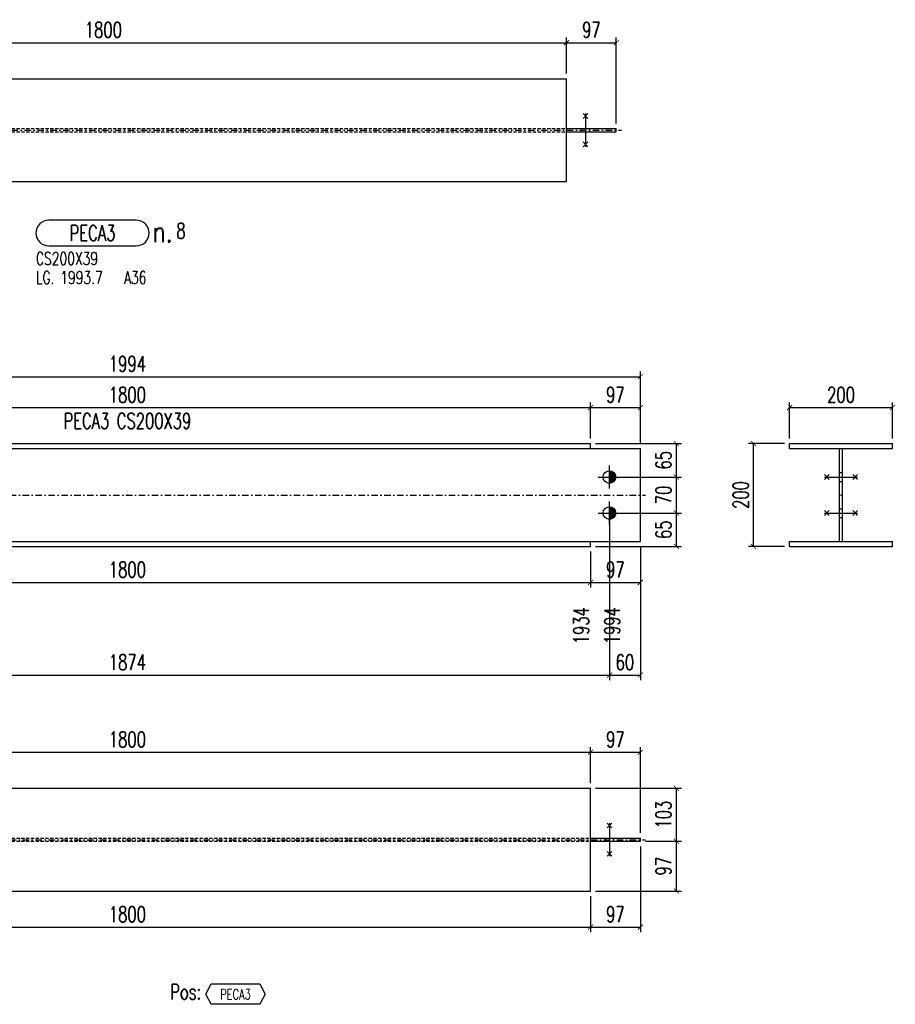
# Model space of a CAD drawing. Header units: feet. Extents: x 14665 to 61549, y 27474 to 37127.
# Tile 9 of 37: x 31459 to 33161, y 30417 to 32331. Entities that reach past the tile are written whole.
import ezdxf
from ezdxf.enums import TextEntityAlignment as Align

# ---------------------------------------------------------------- set-up
doc = ezdxf.new("R2010")
doc.units = ezdxf.units.FT
doc.header["$LTSCALE"] = 25
doc.header["$MEASUREMENT"] = 0
doc.linetypes.add('DASHDOT', pattern=[1, 0.5, -0.25, 0, -0.25])
doc.linetypes.add('HIDDEN', pattern=[0.375, 0.25, -0.125])
doc.layers.get('0').update_dxf_attribs({"linetype": 'CONTINUOUS'})
doc.layers.get('Defpoints').update_dxf_attribs({"linetype": 'CONTINUOUS'})
for name, color, linetype in [('A', 2, 'DASHDOT'), ('FORIR', 4, 'CONTINUOUS'), ('G', 3, 'CONTINUOUS'), ('MARK_DES', 2, 'CONTINUOUS'), ('MARK_MAT', 2, 'CONTINUOUS'), ('MARK_QTA', 4, 'CONTINUOUS'), ('MARK_SBA', 4, 'CONTINUOUS'), ('MARK_SLOT', 6, 'CONTINUOUS'), ('POS_BOX', 6, 'CONTINUOUS'), ('POS_DES', 2, 'CONTINUOUS'), ('POS_MAT', 2, 'CONTINUOUS'), ('TR', 6, 'HIDDEN'), ('TXT1', 7, 'CONTINUOUS')]:
    doc.layers.add(name, color=color, linetype=linetype)
doc.styles.add('1', font='romans', dxfattribs={"width": 0.7, "height": 30})
doc.styles.add('MARK', font='ROMANS', dxfattribs={"width": 0.7})
doc.styles.add('POS', font='ROMANS', dxfattribs={"width": 0.7})
doc.styles.add('ROMANS', font='ROMANS', dxfattribs={"width": 0.8, "height": 28})
doc.dimstyles.get("Standard").update_dxf_attribs({"dimtxt": 30, "dimasz": 1, "dimexe": 1, "dimexo": 1, "dimgap": 1, "dimtad": 1, "dimdec": 0, "dimdsep": 46, "dimtxsty": '1', "dimblk": 'ARCHTICK', "dimcen": 3, "dimclrd": 1, "dimclre": 1, "dimclrt": 3, "dimadec": 0, "dimazin": 0, "dimtfac": 1, "dimtdec": 0, "dimtix": 1, "dimtmove": 0, "dimatfit": 3, "dimfxl": 0, "dimtolj": 1, "dimarcsym": 0})

# ---------------------------------------------------------------- blocks, each defined once
blk = doc.blocks.new('M16')
for p, q in [((0, -22.2), (0, 22.2)), ((-22.2, 0), (22.2, 0))]:
    blk.add_line(p, q)
at = {"color": 4, "const_width": 12.3}
blk.add_lwpolyline([(0, -6.1, 1), (0, 6.1, 1)], format="xyb", dxfattribs=at)
blk.add_circle((0, 0), 12.3)
at = {"flags": 1}
blk.add_attdef('TOLE', (16.7, -8.3), '', height=5.26, dxfattribs=at)
blk = doc.blocks.new('_ArchTick')
at = {"color": 0, "linetype": 'ByBlock', "const_width": 0.15}
blk.add_lwpolyline([(-0.5, -0.5), (0.5, 0.5)], dxfattribs=at)
blk = doc.blocks.new('*D52')
at = {"layer": 'Defpoints', "color": 0, "transparency": 16777216}
for p in [(32568.8, 31576.7), (30768.8, 31506.7), (32568.8, 31506.7)]:
    blk.add_point(p, dxfattribs=at)
at = {"layer": 'TXT1', "color": 1, "lineweight": -2, "transparency": 16777216}
for p, q in [((30768.8, 31516.7), (30768.8, 31586.7)), ((32568.8, 31516.7), (32568.8, 31586.7)), ((30768.8, 31576.7), (32568.8, 31576.7))]:
    blk.add_line(p, q, dxfattribs=at)
at = {"layer": 'TXT1', "color": 1, "lineweight": -2, "transparency": 16777216, "xscale": 10, "yscale": 10, "zscale": 10, "rotation": 180}
blk.add_blockref('_ArchTick', (30768.8, 31576.7), dxfattribs=at)
at = {"layer": 'TXT1', "color": 1, "lineweight": -2, "transparency": 16777216, "xscale": 10, "yscale": 10, "zscale": 10}
blk.add_blockref('_ArchTick', (32568.8, 31576.7), dxfattribs=at)
at = {"layer": 'TXT1', "color": 3, "transparency": 16777216, "insert": (31668.8, 31601.7), "char_height": 30, "attachment_point": 5, "style": '1'}
blk.add_mtext('\\A1;1800', dxfattribs=at)
blk = doc.blocks.new('*D53')
at = {"layer": 'Defpoints', "color": 0, "transparency": 16777216}
for p in [(32665.7, 31576.7), (32568.8, 31506.7), (32665.7, 31497.2)]:
    blk.add_point(p, dxfattribs=at)
at = {"layer": 'TXT1', "color": 1, "lineweight": -2, "transparency": 16777216}
for p, q in [((32568.8, 31516.7), (32568.8, 31586.7)), ((32665.7, 31507.2), (32665.7, 31586.7)), ((32568.8, 31576.7), (32665.7, 31576.7))]:
    blk.add_line(p, q, dxfattribs=at)
at = {"layer": 'TXT1', "color": 1, "lineweight": -2, "transparency": 16777216, "xscale": 10, "yscale": 10, "zscale": 10, "rotation": 180}
blk.add_blockref('_ArchTick', (32568.8, 31576.7), dxfattribs=at)
at = {"layer": 'TXT1', "color": 1, "lineweight": -2, "transparency": 16777216, "xscale": 10, "yscale": 10, "zscale": 10}
blk.add_blockref('_ArchTick', (32665.7, 31576.7), dxfattribs=at)
at = {"layer": 'TXT1', "color": 3, "transparency": 16777216, "insert": (32617.2, 31601.7), "char_height": 30, "attachment_point": 5, "style": '1'}
blk.add_mtext('\\A1;97', dxfattribs=at)
blk = doc.blocks.new('*D55')
at = {"layer": 'Defpoints', "color": 0, "transparency": 16777216}
for p in [(30768.8, 31306.7), (32568.8, 31306.7), (32568.8, 31236.7)]:
    blk.add_point(p, dxfattribs=at)
at = {"layer": 'TXT1', "color": 1, "lineweight": -2, "transparency": 16777216}
for p, q in [((30768.8, 31296.7), (30768.8, 31226.7)), ((32568.8, 31296.7), (32568.8, 31226.7)), ((30768.8, 31236.7), (32568.8, 31236.7))]:
    blk.add_line(p, q, dxfattribs=at)
at = {"layer": 'TXT1', "color": 1, "lineweight": -2, "transparency": 16777216, "xscale": 10, "yscale": 10, "zscale": 10, "rotation": 180}
blk.add_blockref('_ArchTick', (30768.8, 31236.7), dxfattribs=at)
at = {"layer": 'TXT1', "color": 1, "lineweight": -2, "transparency": 16777216, "xscale": 10, "yscale": 10, "zscale": 10}
blk.add_blockref('_ArchTick', (32568.8, 31236.7), dxfattribs=at)
at = {"layer": 'TXT1', "color": 3, "transparency": 16777216, "insert": (31668.8, 31261.7), "char_height": 30, "attachment_point": 5, "style": '1'}
blk.add_mtext('\\A1;1800', dxfattribs=at)
blk = doc.blocks.new('*D56')
at = {"layer": 'Defpoints', "color": 0, "transparency": 16777216}
for p in [(32665.7, 31316.2), (32568.8, 31306.7), (32665.7, 31236.7)]:
    blk.add_point(p, dxfattribs=at)
at = {"layer": 'TXT1', "color": 1, "lineweight": -2, "transparency": 16777216}
for p, q in [((32568.8, 31296.7), (32568.8, 31226.7)), ((32665.7, 31306.2), (32665.7, 31226.7)), ((32568.8, 31236.7), (32665.7, 31236.7))]:
    blk.add_line(p, q, dxfattribs=at)
at = {"layer": 'TXT1', "color": 1, "lineweight": -2, "transparency": 16777216, "xscale": 10, "yscale": 10, "zscale": 10, "rotation": 180}
blk.add_blockref('_ArchTick', (32568.8, 31236.7), dxfattribs=at)
at = {"layer": 'TXT1', "color": 1, "lineweight": -2, "transparency": 16777216, "xscale": 10, "yscale": 10, "zscale": 10}
blk.add_blockref('_ArchTick', (32665.7, 31236.7), dxfattribs=at)
at = {"layer": 'TXT1', "color": 3, "transparency": 16777216, "insert": (32617.2, 31261.7), "char_height": 30, "attachment_point": 5, "style": '1'}
blk.add_mtext('\\A1;97', dxfattribs=at)
blk = doc.blocks.new('*D57')
at = {"layer": 'Defpoints', "color": 0, "transparency": 16777216}
for p in [(30732, 31371.7), (32605.7, 31371.7), (32605.7, 31056.7)]:
    blk.add_point(p, dxfattribs=at)
at = {"layer": 'TXT1', "color": 1, "lineweight": -2, "transparency": 16777216}
for p, q in [((30732, 31361.7), (30732, 31046.7)), ((32605.7, 31361.7), (32605.7, 31046.7)), ((30732, 31056.7), (32605.7, 31056.7))]:
    blk.add_line(p, q, dxfattribs=at)
at = {"layer": 'TXT1', "color": 1, "lineweight": -2, "transparency": 16777216, "xscale": 10, "yscale": 10, "zscale": 10, "rotation": 180}
blk.add_blockref('_ArchTick', (30732, 31056.7), dxfattribs=at)
at = {"layer": 'TXT1', "color": 1, "lineweight": -2, "transparency": 16777216, "xscale": 10, "yscale": 10, "zscale": 10}
blk.add_blockref('_ArchTick', (32605.7, 31056.7), dxfattribs=at)
at = {"layer": 'TXT1', "color": 3, "transparency": 16777216, "insert": (31668.8, 31081.7), "char_height": 30, "attachment_point": 5, "style": '1'}
blk.add_mtext('\\A1;1874', dxfattribs=at)
blk = doc.blocks.new('*D59')
at = {"layer": 'Defpoints', "color": 0, "transparency": 16777216}
for p in [(32605.7, 31371.7), (32665.7, 31316.2), (32665.7, 31056.7)]:
    blk.add_point(p, dxfattribs=at)
at = {"layer": 'TXT1', "color": 1, "lineweight": -2, "transparency": 16777216}
for p, q in [((32605.7, 31361.7), (32605.7, 31046.7)), ((32665.7, 31306.2), (32665.7, 31046.7)), ((32605.7, 31056.7), (32665.7, 31056.7))]:
    blk.add_line(p, q, dxfattribs=at)
at = {"layer": 'TXT1', "color": 1, "lineweight": -2, "transparency": 16777216, "xscale": 10, "yscale": 10, "zscale": 10, "rotation": 180}
blk.add_blockref('_ArchTick', (32605.7, 31056.7), dxfattribs=at)
at = {"layer": 'TXT1', "color": 1, "lineweight": -2, "transparency": 16777216, "xscale": 10, "yscale": 10, "zscale": 10}
blk.add_blockref('_ArchTick', (32665.7, 31056.7), dxfattribs=at)
at = {"layer": 'TXT1', "color": 3, "transparency": 16777216, "insert": (32635.7, 31081.7), "char_height": 30, "attachment_point": 5, "style": '1'}
blk.add_mtext('\\A1;60', dxfattribs=at)
blk = doc.blocks.new('*D63')
at = {"layer": 'Defpoints', "color": 0, "transparency": 16777216}
for p in [(32605.7, 31441.7), (32735.7, 31441.7), (32605.7, 31371.7)]:
    blk.add_point(p, dxfattribs=at)
at = {"layer": 'TXT1', "color": 1, "lineweight": -2, "transparency": 16777216}
for p, q in [((32615.7, 31441.7), (32745.7, 31441.7)), ((32735.7, 31371.7), (32735.7, 31441.7)), ((32615.7, 31371.7), (32745.7, 31371.7))]:
    blk.add_line(p, q, dxfattribs=at)
at = {"layer": 'TXT1', "color": 1, "lineweight": -2, "transparency": 16777216, "xscale": 10, "yscale": 10, "zscale": 10}
for p, rotation in [((32735.7, 31441.7), 90), ((32735.7, 31371.7), 270)]:
    blk.add_blockref('_ArchTick', p, dxfattribs=dict(at, rotation=rotation))
at = {"layer": 'TXT1', "color": 3, "transparency": 16777216, "insert": (32710.7, 31406.7), "char_height": 30, "attachment_point": 5, "rotation": 90, "style": '1'}
blk.add_mtext('\\A1;70', dxfattribs=at)
blk = doc.blocks.new('*D64')
at = {"layer": 'Defpoints', "color": 0, "transparency": 16777216}
for p in [(32568.8, 31506.7), (32735.7, 31506.7), (32605.7, 31441.7)]:
    blk.add_point(p, dxfattribs=at)
at = {"layer": 'TXT1', "color": 1, "lineweight": -2, "transparency": 16777216}
for p, q in [((32578.8, 31506.7), (32745.7, 31506.7)), ((32735.7, 31441.7), (32735.7, 31506.7)), ((32615.7, 31441.7), (32745.7, 31441.7))]:
    blk.add_line(p, q, dxfattribs=at)
at = {"layer": 'TXT1', "color": 1, "lineweight": -2, "transparency": 16777216, "xscale": 10, "yscale": 10, "zscale": 10}
for p, rotation in [((32735.7, 31506.7), 90), ((32735.7, 31441.7), 270)]:
    blk.add_blockref('_ArchTick', p, dxfattribs=dict(at, rotation=rotation))
at = {"layer": 'TXT1', "color": 3, "transparency": 16777216, "insert": (32710.7, 31474.2), "char_height": 30, "attachment_point": 5, "rotation": 90, "style": '1'}
blk.add_mtext('\\A1;65', dxfattribs=at)
blk = doc.blocks.new('*D65')
at = {"layer": 'Defpoints', "color": 0, "transparency": 16777216}
for p in [(32605.7, 31371.7), (32735.7, 31371.7), (32568.8, 31306.7)]:
    blk.add_point(p, dxfattribs=at)
at = {"layer": 'TXT1', "color": 1, "lineweight": -2, "transparency": 16777216}
for p, q in [((32615.7, 31371.7), (32745.7, 31371.7)), ((32735.7, 31306.7), (32735.7, 31371.7)), ((32578.8, 31306.7), (32745.7, 31306.7))]:
    blk.add_line(p, q, dxfattribs=at)
at = {"layer": 'TXT1', "color": 1, "lineweight": -2, "transparency": 16777216, "xscale": 10, "yscale": 10, "zscale": 10}
for p, rotation in [((32735.7, 31371.7), 90), ((32735.7, 31306.7), 270)]:
    blk.add_blockref('_ArchTick', p, dxfattribs=dict(at, rotation=rotation))
at = {"layer": 'TXT1', "color": 3, "transparency": 16777216, "insert": (32710.7, 31339.2), "char_height": 30, "attachment_point": 5, "rotation": 90, "style": '1'}
blk.add_mtext('\\A1;65', dxfattribs=at)
blk = doc.blocks.new('*D66')
at = {"layer": 'Defpoints', "color": 0, "transparency": 16777216}
for p in [(32665.7, 31636.7), (30672, 31497.2), (32665.7, 31497.2)]:
    blk.add_point(p, dxfattribs=at)
at = {"layer": 'TXT1', "color": 1, "lineweight": -2, "transparency": 16777216}
for p, q in [((30672, 31507.2), (30672, 31646.7)), ((32665.7, 31507.2), (32665.7, 31646.7)), ((30672, 31636.7), (32665.7, 31636.7))]:
    blk.add_line(p, q, dxfattribs=at)
at = {"layer": 'TXT1', "color": 1, "lineweight": -2, "transparency": 16777216, "xscale": 10, "yscale": 10, "zscale": 10, "rotation": 180}
blk.add_blockref('_ArchTick', (30672, 31636.7), dxfattribs=at)
at = {"layer": 'TXT1', "color": 1, "lineweight": -2, "transparency": 16777216, "xscale": 10, "yscale": 10, "zscale": 10}
blk.add_blockref('_ArchTick', (32665.7, 31636.7), dxfattribs=at)
at = {"layer": 'TXT1', "color": 3, "transparency": 16777216, "insert": (31668.8, 31661.7), "char_height": 30, "attachment_point": 5, "style": '1'}
blk.add_mtext('\\A1;1994', dxfattribs=at)
blk = doc.blocks.new('3D_INFOM')
blk.add_point((0, 0))
at = {"layer": 'FORIR', "flags": 1}
for tag, p in [('MARK', (7.55, -4.31)), ('NUM_DIS', (7.55, -11.68)), ('NOT_PEZ', (45.73, -11.68)), ('QTA_PEZ', (7.55, -18.55)), ('TIP_PEZ', (45.73, -18.55)), ('TRA_PEZ', (7.55, -26.33)), ('COS_PEZ', (45.73, -26.33)), ('DES_PEZ', (7.55, -33.75))]:
    blk.add_attdef(tag, p, '', height=5, dxfattribs=at)
blk = doc.blocks.new('MS')
at = {"color": 6}
for p, q in [((-4.7, 22.8), (4.7, 32.1)), ((-4.7, 32.1), (4.7, 22.8)), ((-4.7, -22.8), (4.7, -32.1)), ((-4.7, -32.1), (4.7, -22.8))]:
    blk.add_line(p, q, dxfattribs=at)
at = {"color": 3}
blk.add_line((0, -32.1), (0, 32.1), dxfattribs=at)
at = {"flags": 1}
for tag, p, height in [('DIAM', (0, 0), 8.01), ('AVAN', (1.3, -18.2), 5.26), ('TOLE', (1.3, -9.7), 5.26), ('DIET', (1.3, -24.6), 5.26)]:
    blk.add_attdef(tag, p, '', height=height, dxfattribs=at)
blk = doc.blocks.new('*D68')
at = {"layer": 'Defpoints', "color": 0, "transparency": 16777216}
for p in [(33155.7, 31576.7), (32955.7, 31506.7), (33155.7, 31506.7)]:
    blk.add_point(p, dxfattribs=at)
at = {"layer": 'TXT1', "color": 1, "lineweight": -2, "transparency": 16777216}
for p, q in [((32955.7, 31516.7), (32955.7, 31586.7)), ((33155.7, 31516.7), (33155.7, 31586.7)), ((32955.7, 31576.7), (33155.7, 31576.7))]:
    blk.add_line(p, q, dxfattribs=at)
at = {"layer": 'TXT1', "color": 1, "lineweight": -2, "transparency": 16777216, "xscale": 10, "yscale": 10, "zscale": 10, "rotation": 180}
blk.add_blockref('_ArchTick', (32955.7, 31576.7), dxfattribs=at)
at = {"layer": 'TXT1', "color": 1, "lineweight": -2, "transparency": 16777216, "xscale": 10, "yscale": 10, "zscale": 10}
blk.add_blockref('_ArchTick', (33155.7, 31576.7), dxfattribs=at)
at = {"layer": 'TXT1', "color": 3, "transparency": 16777216, "insert": (33055.7, 31601.7), "char_height": 30, "attachment_point": 5, "style": '1'}
blk.add_mtext('\\A1;200', dxfattribs=at)
blk = doc.blocks.new('*D69')
at = {"layer": 'Defpoints', "color": 0, "transparency": 16777216}
for p in [(32885.7, 31506.7), (32955.7, 31506.7), (32955.7, 31306.7)]:
    blk.add_point(p, dxfattribs=at)
at = {"layer": 'TXT1', "color": 1, "lineweight": -2, "transparency": 16777216}
for p, q in [((32945.7, 31506.7), (32875.7, 31506.7)), ((32885.7, 31306.7), (32885.7, 31506.7)), ((32945.7, 31306.7), (32875.7, 31306.7))]:
    blk.add_line(p, q, dxfattribs=at)
at = {"layer": 'TXT1', "color": 1, "lineweight": -2, "transparency": 16777216, "xscale": 10, "yscale": 10, "zscale": 10}
for p, rotation in [((32885.7, 31506.7), 90), ((32885.7, 31306.7), 270)]:
    blk.add_blockref('_ArchTick', p, dxfattribs=dict(at, rotation=rotation))
at = {"layer": 'TXT1', "color": 3, "transparency": 16777216, "insert": (32860.7, 31406.7), "char_height": 30, "attachment_point": 5, "rotation": 90, "style": '1'}
blk.add_mtext('\\A1;200', dxfattribs=at)
blk = doc.blocks.new('*D73')
at = {"layer": 'Defpoints', "color": 0, "transparency": 16777216}
for p in [(32568.8, 30906.7), (30768.8, 30836.7), (32568.8, 30836.7)]:
    blk.add_point(p, dxfattribs=at)
at = {"layer": 'TXT1', "color": 1, "lineweight": -2, "transparency": 16777216}
for p, q in [((30768.8, 30846.7), (30768.8, 30916.7)), ((32568.8, 30846.7), (32568.8, 30916.7)), ((30768.8, 30906.7), (32568.8, 30906.7))]:
    blk.add_line(p, q, dxfattribs=at)
at = {"layer": 'TXT1', "color": 1, "lineweight": -2, "transparency": 16777216, "xscale": 10, "yscale": 10, "zscale": 10, "rotation": 180}
blk.add_blockref('_ArchTick', (30768.8, 30906.7), dxfattribs=at)
at = {"layer": 'TXT1', "color": 1, "lineweight": -2, "transparency": 16777216, "xscale": 10, "yscale": 10, "zscale": 10}
blk.add_blockref('_ArchTick', (32568.8, 30906.7), dxfattribs=at)
at = {"layer": 'TXT1', "color": 3, "transparency": 16777216, "insert": (31668.8, 30931.7), "char_height": 30, "attachment_point": 5, "style": '1'}
blk.add_mtext('\\A1;1800', dxfattribs=at)
blk = doc.blocks.new('*D74')
at = {"layer": 'Defpoints', "color": 0, "transparency": 16777216}
for p in [(32665.7, 30906.7), (32568.8, 30836.7), (32665.7, 30739.9)]:
    blk.add_point(p, dxfattribs=at)
at = {"layer": 'TXT1', "color": 1, "lineweight": -2, "transparency": 16777216}
for p, q in [((32568.8, 30846.7), (32568.8, 30916.7)), ((32665.7, 30749.9), (32665.7, 30916.7)), ((32568.8, 30906.7), (32665.7, 30906.7))]:
    blk.add_line(p, q, dxfattribs=at)
at = {"layer": 'TXT1', "color": 1, "lineweight": -2, "transparency": 16777216, "xscale": 10, "yscale": 10, "zscale": 10, "rotation": 180}
blk.add_blockref('_ArchTick', (32568.8, 30906.7), dxfattribs=at)
at = {"layer": 'TXT1', "color": 1, "lineweight": -2, "transparency": 16777216, "xscale": 10, "yscale": 10, "zscale": 10}
blk.add_blockref('_ArchTick', (32665.7, 30906.7), dxfattribs=at)
at = {"layer": 'TXT1', "color": 3, "transparency": 16777216, "insert": (32617.2, 30931.7), "char_height": 30, "attachment_point": 5, "style": '1'}
blk.add_mtext('\\A1;97', dxfattribs=at)
blk = doc.blocks.new('*D75')
at = {"layer": 'Defpoints', "color": 0, "transparency": 16777216}
for p in [(32665.7, 30733.6), (32735.7, 30733.6), (32568.8, 30636.7)]:
    blk.add_point(p, dxfattribs=at)
at = {"layer": 'TXT1', "color": 1, "lineweight": -2, "transparency": 16777216}
for p, q in [((32675.7, 30733.6), (32745.7, 30733.6)), ((32735.7, 30636.7), (32735.7, 30733.6)), ((32578.8, 30636.7), (32745.7, 30636.7))]:
    blk.add_line(p, q, dxfattribs=at)
at = {"layer": 'TXT1', "color": 1, "lineweight": -2, "transparency": 16777216, "xscale": 10, "yscale": 10, "zscale": 10}
for p, rotation in [((32735.7, 30733.6), 90), ((32735.7, 30636.7), 270)]:
    blk.add_blockref('_ArchTick', p, dxfattribs=dict(at, rotation=rotation))
at = {"layer": 'TXT1', "color": 3, "transparency": 16777216, "insert": (32710.7, 30685.2), "char_height": 30, "attachment_point": 5, "rotation": 90, "style": '1'}
blk.add_mtext('\\A1;97', dxfattribs=at)
blk = doc.blocks.new('*D76')
at = {"layer": 'Defpoints', "color": 0, "transparency": 16777216}
for p in [(32568.8, 30836.7), (32735.7, 30836.7), (32665.7, 30733.6)]:
    blk.add_point(p, dxfattribs=at)
at = {"layer": 'TXT1', "color": 1, "lineweight": -2, "transparency": 16777216}
for p, q in [((32578.8, 30836.7), (32745.7, 30836.7)), ((32735.7, 30733.6), (32735.7, 30836.7)), ((32675.7, 30733.6), (32745.7, 30733.6))]:
    blk.add_line(p, q, dxfattribs=at)
at = {"layer": 'TXT1', "color": 1, "lineweight": -2, "transparency": 16777216, "xscale": 10, "yscale": 10, "zscale": 10}
for p, rotation in [((32735.7, 30836.7), 90), ((32735.7, 30733.6), 270)]:
    blk.add_blockref('_ArchTick', p, dxfattribs=dict(at, rotation=rotation))
at = {"layer": 'TXT1', "color": 3, "transparency": 16777216, "insert": (32710.7, 30785.2), "char_height": 30, "attachment_point": 5, "rotation": 90, "style": '1'}
blk.add_mtext('\\A1;103', dxfattribs=at)
blk = doc.blocks.new('*D78')
at = {"layer": 'Defpoints', "color": 0, "transparency": 16777216}
for p in [(30768.8, 30636.7), (32568.8, 30636.7), (32568.8, 30566.7)]:
    blk.add_point(p, dxfattribs=at)
at = {"layer": 'TXT1', "color": 1, "lineweight": -2, "transparency": 16777216}
for p, q in [((30768.8, 30626.7), (30768.8, 30556.7)), ((32568.8, 30626.7), (32568.8, 30556.7)), ((30768.8, 30566.7), (32568.8, 30566.7))]:
    blk.add_line(p, q, dxfattribs=at)
at = {"layer": 'TXT1', "color": 1, "lineweight": -2, "transparency": 16777216, "xscale": 10, "yscale": 10, "zscale": 10, "rotation": 180}
blk.add_blockref('_ArchTick', (30768.8, 30566.7), dxfattribs=at)
at = {"layer": 'TXT1', "color": 1, "lineweight": -2, "transparency": 16777216, "xscale": 10, "yscale": 10, "zscale": 10}
blk.add_blockref('_ArchTick', (32568.8, 30566.7), dxfattribs=at)
at = {"layer": 'TXT1', "color": 3, "transparency": 16777216, "insert": (31668.8, 30591.7), "char_height": 30, "attachment_point": 5, "style": '1'}
blk.add_mtext('\\A1;1800', dxfattribs=at)
blk = doc.blocks.new('*D79')
at = {"layer": 'Defpoints', "color": 0, "transparency": 16777216}
for p in [(32665.7, 30733.6), (32568.8, 30636.7), (32665.7, 30566.7)]:
    blk.add_point(p, dxfattribs=at)
at = {"layer": 'TXT1', "color": 1, "lineweight": -2, "transparency": 16777216}
for p, q in [((32665.7, 30723.6), (32665.7, 30556.7)), ((32568.8, 30626.7), (32568.8, 30556.7)), ((32568.8, 30566.7), (32665.7, 30566.7))]:
    blk.add_line(p, q, dxfattribs=at)
at = {"layer": 'TXT1', "color": 1, "lineweight": -2, "transparency": 16777216, "xscale": 10, "yscale": 10, "zscale": 10, "rotation": 180}
blk.add_blockref('_ArchTick', (32568.8, 30566.7), dxfattribs=at)
at = {"layer": 'TXT1', "color": 1, "lineweight": -2, "transparency": 16777216, "xscale": 10, "yscale": 10, "zscale": 10}
blk.add_blockref('_ArchTick', (32665.7, 30566.7), dxfattribs=at)
at = {"layer": 'TXT1', "color": 3, "transparency": 16777216, "insert": (32617.2, 30591.7), "char_height": 30, "attachment_point": 5, "style": '1'}
blk.add_mtext('\\A1;97', dxfattribs=at)
blk = doc.blocks.new('POSITION_PRO')
at = {"layer": 'POS_BOX'}
blk.add_lwpolyline([(10.5, -2), (9.5, -4), (0, -4), (-1, -2), (0, 0), (9.5, 0)], close=True, dxfattribs=at)
at = {"insert": (-7.93, -0.05), "char_height": 3, "width": 11.9956, "attachment_point": 1, "style": 'POS'}
blk.add_mtext('Pos:', dxfattribs=at)
at = {"style": 'POS', "width": 0.7}
blk.add_attdef('POS_PEZ', text='', height=2, dxfattribs=at).set_placement((4.76, -3.05), align=Align.CENTER)
at = {"layer": 'POS_DES', "style": 'POS', "width": 0.7, "flags": 1}
for tag, p in [('SPE_PRO', (-7.8, -5.07)), ('LUN_PRO', (-7.82, -5.58)), ('LAR_PRO', (-7.79, -4.53))]:
    blk.add_attdef(tag, p, '', height=0.35, dxfattribs=at)
at = {"layer": 'POS_MAT', "style": 'POS', "width": 0.7, "flags": 1}
for tag, p in [('MAT_PRO', (-6.89, -4.03)), ('PUN_NET2', (-6.94, -7.74)), ('NOM_PRO', (-6.94, -6.11)), ('PUN_NET', (-6.94, -7.16)), ('PUN_LIS', (-6.94, -6.63)), ('MAR_CMP', (-6.89, -8.22)), ('NOT_PEZ', (-6.89, -9.21)), ('QTA_PEZ', (-6.89, -8.75))]:
    blk.add_attdef(tag, text='', height=0.35, dxfattribs=at).set_placement(p, align=Align.CENTER)
blk = doc.blocks.new('3D_INFOPOS')
blk.add_point((0, 0))
at = {"layer": 'FORIR', "flags": 1}
for tag, p in [('POS_PEZ', (7.6, -4.3)), ('MAT_PRO', (7.6, -11.9))]:
    blk.add_attdef(tag, p, '', height=5.26, dxfattribs=at)
blk = doc.blocks.new('*D150')
at = {"layer": 'Defpoints', "color": 0, "transparency": 16777216}
for p in [(32522.1, 32286), (30722.1, 32216), (32522.1, 32216)]:
    blk.add_point(p, dxfattribs=at)
at = {"layer": 'TXT1', "color": 1, "lineweight": -2, "transparency": 16777216}
for p, q in [((30722.1, 32226), (30722.1, 32296)), ((32522.1, 32226), (32522.1, 32296)), ((30722.1, 32286), (32522.1, 32286))]:
    blk.add_line(p, q, dxfattribs=at)
at = {"layer": 'TXT1', "color": 1, "lineweight": -2, "transparency": 16777216, "xscale": 10, "yscale": 10, "zscale": 10, "rotation": 180}
blk.add_blockref('_ArchTick', (30722.1, 32286), dxfattribs=at)
at = {"layer": 'TXT1', "color": 1, "lineweight": -2, "transparency": 16777216, "xscale": 10, "yscale": 10, "zscale": 10}
blk.add_blockref('_ArchTick', (32522.1, 32286), dxfattribs=at)
at = {"layer": 'TXT1', "color": 3, "transparency": 16777216, "insert": (31622.1, 32311), "char_height": 30, "attachment_point": 5, "style": '1'}
blk.add_mtext('\\A1;1800', dxfattribs=at)
blk = doc.blocks.new('*D151')
at = {"layer": 'Defpoints', "color": 0, "transparency": 16777216}
for p in [(32619, 32286), (32522.1, 32216), (32619, 32119.2)]:
    blk.add_point(p, dxfattribs=at)
at = {"layer": 'TXT1', "color": 1, "lineweight": -2, "transparency": 16777216}
for p, q in [((32522.1, 32226), (32522.1, 32296)), ((32619, 32129.2), (32619, 32296)), ((32522.1, 32286), (32619, 32286))]:
    blk.add_line(p, q, dxfattribs=at)
at = {"layer": 'TXT1', "color": 1, "lineweight": -2, "transparency": 16777216, "xscale": 10, "yscale": 10, "zscale": 10, "rotation": 180}
blk.add_blockref('_ArchTick', (32522.1, 32286), dxfattribs=at)
at = {"layer": 'TXT1', "color": 1, "lineweight": -2, "transparency": 16777216, "xscale": 10, "yscale": 10, "zscale": 10}
blk.add_blockref('_ArchTick', (32619, 32286), dxfattribs=at)
at = {"layer": 'TXT1', "color": 3, "transparency": 16777216, "insert": (32570.6, 32311), "char_height": 30, "attachment_point": 5, "style": '1'}
blk.add_mtext('\\A1;97', dxfattribs=at)
blk = doc.blocks.new('M8_PRO')
at = {"layer": 'MARK_SLOT'}
blk.add_lwpolyline([(2.5, 0), (19.5, 0, 0.414214), (22, 2.5), (22, 2.5, 0.414214), (19.5, 5), (2.5, 5, 0.414214), (0, 2.5), (0, 2.5, 0.414214)], format="xyb", close=True, dxfattribs=at)
at = {"style": 'MARK', "width": 0.7, "flags": 1}
for tag, p in [('TRA_PEZ', (-2.05, 4.97)), ('SUN_LIS', (-2.05, 3.9)), ('PUN_LIS', (-2.05, 4.44)), ('TIP_PEZ', (-2.05, 2.29)), ('DES_PEZ', (-2.05, 3.37)), ('NOT_PEZ', (-2.05, 2.83)), ('ING_PEZ', (-2.05, 1.76)), ('COD_PEZ', (-2.05, 0.69)), ('COS_PEZ', (-2.05, 0.15)), ('MCL_PEZ', (-2.05, 1.22)), ('DIM_PRO', (-2.05, -0.38))]:
    blk.add_attdef(tag, p, '', height=0.35, dxfattribs=at)
at = {"style": 'MARK', "width": 0.7}
blk.add_attdef('MAR_PEZ', text='', height=3, dxfattribs=at).set_placement((11, 2.5), align=Align.MIDDLE)
at = {"layer": 'MARK_DES', "style": 'MARK', "width": 0.7}
blk.add_text('LG.', height=2.5, dxfattribs=at).set_placement((0, -7.4))
for tag, p in [('NOM_PRO', (0, -3.7)), ('LUN_PRO', (4.73, -7.4))]:
    blk.add_attdef(tag, p, '', height=2.5, dxfattribs=at)
at = {"layer": 'MARK_MAT', "style": 'MARK', "width": 0.7}
blk.add_attdef('MAT_PRO', (17.13, -7.4), '', height=2.5, dxfattribs=at)
at = {"layer": 'MARK_QTA', "style": 'ROMANS', "width": 0.8}
blk.add_text('n.', height=4, dxfattribs=at).set_placement((24.62, 2.75), align=Align.MIDDLE)
at = {"layer": 'MARK_QTA', "style": 'MARK', "width": 0.7}
blk.add_attdef('QTA_PEZ', (27.29, 1.42), '', height=3, dxfattribs=at)
at = {"layer": 'MARK_SBA', "style": 'MARK', "width": 0.7}
blk.add_attdef('SBA_PEZ', text='', height=2, dxfattribs=at).set_placement((10.88, 5.73), align=Align.BOTTOM_CENTER)

msp = doc.modelspace()

# ---------------------------------------------------------------- linework, layer by layer
at = {"layer": 'A'}
for p, q in [((30615.3, 32116), (32629, 32116)), ((30662, 31406.7), (32675.7, 31406.7)), ((30662, 30736.7), (32675.7, 30736.7))]:
    msp.add_line(p, q, dxfattribs=at)
for p in [(32567.5, 32112.9), (33052.5, 31450.2), (32614.2, 30733.6)]:
    msp.add_point(p, dxfattribs=at)
at = {"layer": 'G'}
for p, q in [((30722.1, 32216), (32522.1, 32216)), ((32522.1, 32016), (32522.1, 32216)), ((32522.1, 32119.2), (32619, 32119.2)), ((32619, 32112.9), (32619, 32119.2)), ((32522.1, 32112.9), (32619, 32112.9)), ((30722.1, 32016), (32522.1, 32016)), ((30768.8, 31506.7), (32568.8, 31506.7)), ((32568.8, 31497.2), (32568.8, 31506.7)), ((32955.7, 31497.2), (32955.7, 31506.7)), ((32955.7, 31506.7), (33155.7, 31506.7)), ((33155.7, 31497.2), (33155.7, 31506.7)), ((30672, 31497.2), (32665.7, 31497.2)), ((32665.7, 31316.2), (32665.7, 31497.2)), ((32955.7, 31497.2), (33155.7, 31497.2)), ((33052.5, 31316.2), (33052.5, 31497.2)), ((33058.8, 31316.2), (33058.8, 31497.2)), ((30672, 31316.2), (32665.7, 31316.2)), ((32568.8, 31306.7), (32568.8, 31316.2)), ((32955.7, 31316.2), (33155.7, 31316.2)), ((32955.7, 31306.7), (32955.7, 31316.2)), ((33155.7, 31306.7), (33155.7, 31316.2)), ((30768.8, 31306.7), (32568.8, 31306.7)), ((32955.7, 31306.7), (33155.7, 31306.7)), ((30768.8, 30836.7), (32568.8, 30836.7)), ((32568.8, 30636.7), (32568.8, 30836.7)), ((32568.8, 30739.9), (32665.7, 30739.9)), ((32665.7, 30733.6), (32665.7, 30739.9)), ((32568.8, 30733.6), (32665.7, 30733.6)), ((30768.8, 30636.7), (32568.8, 30636.7))]:
    msp.add_line(p, q, dxfattribs=at)
for p in [(32567.5, 32112.9), (33052.5, 31450.2), (32614.2, 30733.6)]:
    msp.add_point(p, dxfattribs=at)
at = {"layer": 'TR'}
for p, q in [((30722.1, 32119.2), (32522.1, 32119.2)), ((32550.5, 32112.9), (32550.5, 32119.2)), ((32567.5, 32112.9), (32567.5, 32119.2)), ((30722.1, 32112.9), (32522.1, 32112.9)), ((33052.5, 31450.2), (33058.8, 31450.2)), ((33052.5, 31433.2), (33058.8, 31433.2)), ((33052.5, 31380.2), (33058.8, 31380.2)), ((33052.5, 31363.2), (33058.8, 31363.2)), ((30768.8, 30739.9), (32568.8, 30739.9)), ((32597.2, 30733.6), (32597.2, 30739.9)), ((32614.2, 30733.6), (32614.2, 30739.9)), ((30768.8, 30733.6), (32568.8, 30733.6))]:
    msp.add_line(p, q, dxfattribs=at)
for p in [(32567.5, 32112.9), (33052.5, 31450.2), (32614.2, 30733.6)]:
    msp.add_point(p, dxfattribs=at)
at = {"layer": 'TXT1'}
for p, q in [((32605.7, 31371.7), (32605.7, 31116.7)), ((32665.7, 31306.7), (32665.7, 31116.7))]:
    msp.add_line(p, q, dxfattribs=at)

# ---------------------------------------------------------------- block references
for p, rotation in [((32559, 32116), 180), ((33055.7, 31441.7), 270), ((33055.7, 31371.7), 270), ((32605.7, 30736.7), 180)]:
    msp.add_blockref('MS', p, dxfattribs=dict(rotation=rotation))
for name, p in [('3D_INFOPOS', (31622.1, 32116)), ('M16', (32605.7, 31441.7)), ('M16', (32605.7, 31371.7))]:
    msp.add_blockref(name, p)
at = {"xscale": 10, "yscale": 10, "zscale": 10}
for p in [(31622.1, 32116), (31668.8, 31406.7), (33055.7, 31406.7), (31668.8, 30736.7)]:
    msp.add_blockref('3D_INFOM', p, dxfattribs=at)
for name, p, values in [('M8_PRO', (31491, 31891), {'NOM_PRO': 'CS200X39', 'LUN_PRO': '1993.7', 'MAT_PRO': 'A36', 'QTA_PEZ': '8', 'MAR_PEZ': 'PECA3'}), ('POSITION_PRO', (31831.3, 30456.7), {'POS_PEZ': 'PECA3'})]:
    msp.add_blockref(name, p, dxfattribs=at).add_auto_attribs(values)

# ---------------------------------------------------------------- texts
at = {"layer": 'TXT1', "color": 7, "style": '1', "width": 0.7}
msp.add_text('PECA3 CS200X39', height=30, dxfattribs=at).set_placement((31668.8, 31526.7), align=Align.BOTTOM_CENTER)
at = {"layer": 'TXT1', "style": '1', "width": 0.7}
for s, p in [('1934', (32565.7, 31116.7)), ('1994', (32625.7, 31116.7))]:
    msp.add_text(s, height=30, rotation=90, dxfattribs=at).set_placement(p)

# ---------------------------------------------------------------- dimensions: what is measured, and where the dimension line sits
at = {"layer": 'TXT1'}
for base, p1, p2, picture, middle in [((32522.1, 32286), (30722.1, 32216), (32522.1, 32216), '*D150', (31622.1, 32311)), ((32619, 32286), (32522.1, 32216), (32619, 32119.2), '*D151', (32570.6, 32311)), ((32665.7, 31636.7), (30672, 31497.2), (32665.7, 31497.2), '*D66', (31668.8, 31661.7)), ((32568.8, 31576.7), (30768.8, 31506.7), (32568.8, 31506.7), '*D52', (31668.8, 31601.7)), ((32665.7, 31576.7), (32568.8, 31506.7), (32665.7, 31497.2), '*D53', (32617.2, 31601.7)), ((33155.7, 31576.7), (32955.7, 31506.7), (33155.7, 31506.7), '*D68', (33055.7, 31601.7)), ((32605.7, 31056.7), (30732, 31371.7), (32605.7, 31371.7), '*D57', (31668.8, 31081.7)), ((32665.7, 31056.7), (32605.7, 31371.7), (32665.7, 31316.2), '*D59', (32635.7, 31081.7)), ((32665.7, 31236.7), (32568.8, 31306.7), (32665.7, 31316.2), '*D56', (32617.2, 31261.7)), ((32568.8, 31236.7), (30768.8, 31306.7), (32568.8, 31306.7), '*D55', (31668.8, 31261.7)), ((32568.8, 30906.7), (30768.8, 30836.7), (32568.8, 30836.7), '*D73', (31668.8, 30931.7)), ((32665.7, 30906.7), (32568.8, 30836.7), (32665.7, 30739.9), '*D74', (32617.2, 30931.7)), ((32665.7, 30566.7), (32568.8, 30636.7), (32665.7, 30733.6), '*D79', (32617.2, 30591.7)), ((32568.8, 30566.7), (30768.8, 30636.7), (32568.8, 30636.7), '*D78', (31668.8, 30591.7))]:
    dim = msp.add_linear_dim(base=base, p1=p1, p2=p2, dimstyle='Standard', override={"dimscale": 10}, dxfattribs=at)
    dim.commit()
    dim.dimension.update_dxf_attribs({"geometry": picture, "text_midpoint": middle})
for base, p1, p2, picture, middle in [((32735.7, 31506.7), (32605.7, 31441.7), (32568.8, 31506.7), '*D64', (32710.7, 31474.2)), ((32885.7, 31506.7), (32955.7, 31306.7), (32955.7, 31506.7), '*D69', (32860.7, 31406.7)), ((32735.7, 31441.7), (32605.7, 31371.7), (32605.7, 31441.7), '*D63', (32710.7, 31406.7)), ((32735.7, 31371.7), (32568.8, 31306.7), (32605.7, 31371.7), '*D65', (32710.7, 31339.2)), ((32735.7, 30836.7), (32665.7, 30733.6), (32568.8, 30836.7), '*D76', (32710.7, 30785.2)), ((32735.7, 30733.6), (32568.8, 30636.7), (32665.7, 30733.6), '*D75', (32710.7, 30685.2))]:
    dim = msp.add_linear_dim(base=base, p1=p1, p2=p2, angle=90, dimstyle='Standard', override={"dimscale": 10}, dxfattribs=at)
    dim.commit()
    dim.dimension.update_dxf_attribs({"geometry": picture, "text_midpoint": middle})

doc.saveas('drawing.dxf')
